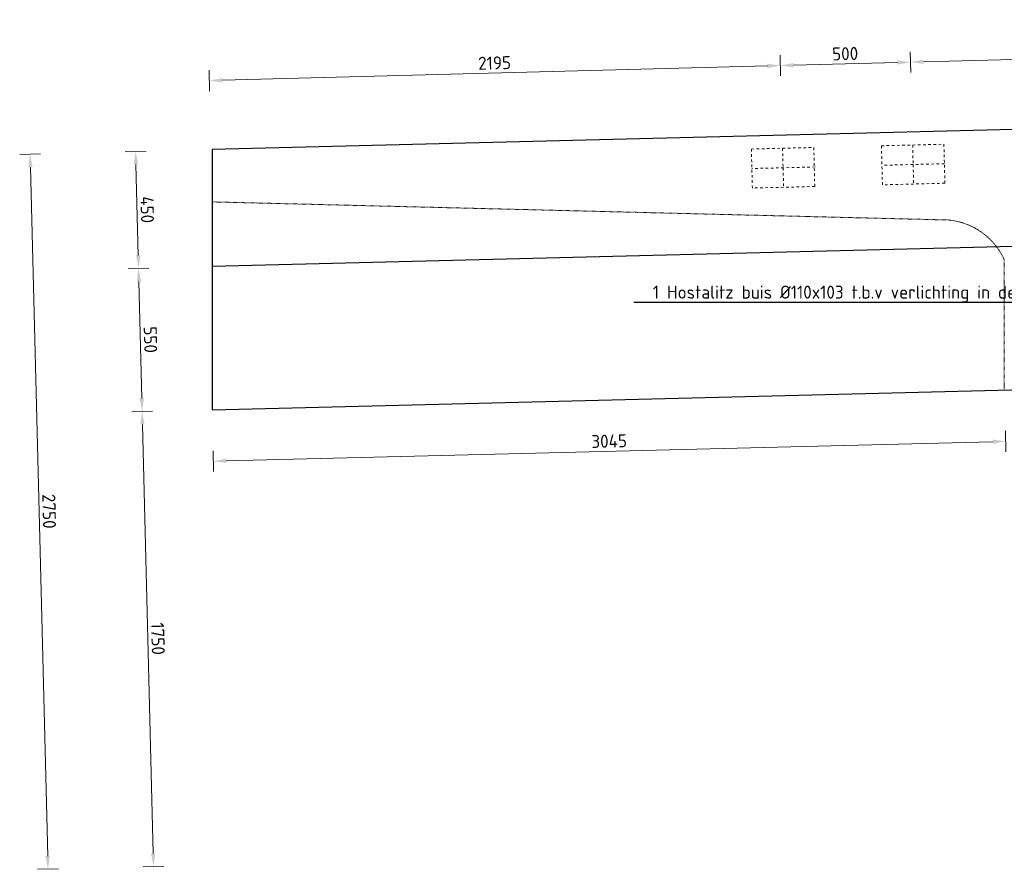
# Model space of a CAD drawing. Header units: millimetres. Extents: x -8028558 to 327273, y -63352 to 83293.
# Tile 192 of 195: x 285380 to 289164, y 22443 to 25709. Entities that reach past the tile are written whole.
import ezdxf
from ezdxf import colors
from ezdxf.entities.mleader import LeaderData, LeaderLine
from ezdxf.math import Vec2, Vec3

# ---------------------------------------------------------------- set-up
doc = ezdxf.new("R2010")
doc.units = ezdxf.units.MM
doc.linetypes.add('NLCS-HIDDEN', pattern=[4, 2, -2])
doc.linetypes.add('ZZ-HIDDEN-SO', pattern=[4, 2, -2])
for name, color, linetype, lineweight in [('B-CO-BC-BETONVORM-GD', 90, 'Continuous', 25), ('B-CO-BC-BETONVORM-GN', 10, 'ZZ-HIDDEN-SO', 13), ('B-CO-BC-VOORSPANNING-GN', 190, 'NLCS-HIDDEN', 13), ('X-XX-AL-M', 7, 'Continuous', 18), ('X-XX-AL-VERWIJZING-T25', 7, 'Continuous', 25)]:
    doc.layers.add(name, color=color, linetype=linetype, lineweight=lineweight)
doc.styles.add('NLCS-ISO-MM20-T25', font='NLCS-ISO.ttf', dxfattribs={"height": 50})
doc.dimstyles.new('NLCS-MM20-T25-PIJL_L0_H4', dxfattribs={"dimscale": 20, "dimtxt": 2.5, "dimasz": 2.5, "dimexe": 2, "dimexo": 2, "dimgap": 0.7, "dimtad": 1, "dimdec": 0, "dimzin": 0, "dimdsep": 46, "dimtxsty": 'NLCS-ISO-MM20-T25', "dimcen": 0, "dimdle": 2, "dimclrd": 256, "dimclre": 256, "dimclrt": 256, "dimadec": 4, "dimazin": 0, "dimtfac": 1, "dimtdec": 3, "dimtofl": 0, "dimtmove": 0, "dimatfit": 3, "dimfxl": 2, "dimfxlon": 1, "dimtfillclr": 256, "dimtolj": 1, "dimtzin": 0, "dimlwd": -1, "dimlwe": -1, "dimarcsym": 0})

# ---------------------------------------------------------------- blocks, each defined once
blk = doc.blocks.new('*D1156')
at = {"layer": 'X-XX-AL-M', "transparency": 16777216}
for p, q in [((285865.6, 25203.9), (285785.7, 25201.9)), ((285826.9, 25152.9), (285835.6, 24803.1)), ((285876.9, 24754.2), (285796.9, 24752.2))]:
    blk.add_line(p, q, dxfattribs=at)
for points in [[(285835.2, 25153.1), (285818.6, 25152.7), (285825.7, 25202.9)], [(285844, 24803.4), (285827.3, 24802.9), (285836.9, 24753.2)]]:
    blk.add_solid(points, dxfattribs=at)
at = {"layer": 'X-XX-AL-M', "transparency": 16777216, "insert": (285870.3, 24979), "char_height": 50, "attachment_point": 5, "rotation": 271.4322, "style": 'NLCS-ISO-MM20-T25'}
blk.add_mtext('\\A1;450', dxfattribs=at)
blk = doc.blocks.new('*D943')
at = {"layer": 'X-XX-AL-M', "transparency": 16777216}
for p, q in [((289167.7, 24128), (289169.7, 24048.1)), ((286174.1, 24013.3), (289118.7, 24086.8)), ((286123.1, 24052), (286125.1, 23972))]:
    blk.add_line(p, q, dxfattribs=at)
for points in [[(289118.5, 24095.1), (289118.9, 24078.5), (289168.7, 24088.1)], [(286173.9, 24021.6), (286174.3, 24005), (286124.1, 24012)]]:
    blk.add_solid(points, dxfattribs=at)
at = {"layer": 'X-XX-AL-M', "transparency": 16777216, "insert": (287645.4, 24089), "char_height": 50, "attachment_point": 5, "rotation": 1.4305, "style": 'NLCS-ISO-MM20-T25'}
blk.add_mtext('\\A1;3045', dxfattribs=at)
blk = doc.blocks.new('*D945')
at = {"layer": 'X-XX-AL-M', "transparency": 16777216}
for p, q in [((285460.2, 25193.7), (285380.2, 25191.7)), ((285421.4, 25142.8), (285487.7, 22493.6)), ((285528.9, 22444.6), (285448.9, 22442.6))]:
    blk.add_line(p, q, dxfattribs=at)
for points in [[(285429.8, 25143), (285413.1, 25142.6), (285420.2, 25192.7)], [(285496, 22493.8), (285479.3, 22493.4), (285488.9, 22443.6)]]:
    blk.add_solid(points, dxfattribs=at)
at = {"layer": 'X-XX-AL-M', "transparency": 16777216, "insert": (285493.5, 23819.2), "char_height": 50, "attachment_point": 5, "rotation": 271.4321, "style": 'NLCS-ISO-MM20-T25'}
blk.add_mtext('\\A1;2750', dxfattribs=at)
blk = doc.blocks.new('*D1789')
at = {"layer": 'X-XX-AL-M', "transparency": 16777216}
for p, q in [((290503.5, 25551.3), (290501.4, 25631.3)), ((288804.1, 25506.4), (288802, 25586.3)), ((290452.5, 25590), (288853, 25547.7))]:
    blk.add_line(p, q, dxfattribs=at)
for points in [[(290452.3, 25598.3), (290452.7, 25581.6), (290502.5, 25591.3)], [(288852.8, 25556), (288853.3, 25539.3), (288803.1, 25546.3)]]:
    blk.add_solid(points, dxfattribs=at)
at = {"layer": 'X-XX-AL-M', "transparency": 16777216, "insert": (289651.7, 25607.8), "char_height": 50, "attachment_point": 5, "rotation": 1.5152, "style": 'NLCS-ISO-MM20-T25'}
blk.add_mtext('\\A1;1700', dxfattribs=at)
blk = doc.blocks.new('*D1790')
at = {"layer": 'X-XX-AL-M', "transparency": 16777216}
for p, q in [((288804.1, 25506.4), (288802, 25586.3)), ((288304.3, 25493.1), (288302.2, 25573.1)), ((288753.1, 25545), (288353.2, 25534.5))]:
    blk.add_line(p, q, dxfattribs=at)
for points in [[(288353, 25542.8), (288353.4, 25526.1), (288303.2, 25533.1)], [(288752.9, 25553.4), (288753.3, 25536.7), (288803.1, 25546.3)]]:
    blk.add_solid(points, dxfattribs=at)
at = {"layer": 'X-XX-AL-M', "transparency": 16777216, "insert": (288552.1, 25578.7), "char_height": 50, "attachment_point": 5, "rotation": 1.5152, "style": 'NLCS-ISO-MM20-T25'}
blk.add_mtext('\\A1;500', dxfattribs=at)
blk = doc.blocks.new('*D1791')
at = {"layer": 'X-XX-AL-M', "transparency": 16777216}
for p, q in [((288304.3, 25493.1), (288302.2, 25573.1)), ((286109.9, 25435.1), (286107.8, 25515.1)), ((288253.3, 25531.8), (286158.9, 25476.4))]:
    blk.add_line(p, q, dxfattribs=at)
for points in [[(288253, 25540.1), (288253.5, 25523.5), (288303.2, 25533.1)], [(286158.6, 25484.7), (286159.1, 25468.1), (286108.9, 25475.1)]]:
    blk.add_solid(points, dxfattribs=at)
at = {"layer": 'X-XX-AL-M', "transparency": 16777216, "insert": (287205, 25543.1), "char_height": 50, "attachment_point": 5, "rotation": 1.5152, "style": 'NLCS-ISO-MM20-T25'}
blk.add_mtext('\\A1;2195', dxfattribs=at)
blk = doc.blocks.new('*D1803')
at = {"layer": 'X-XX-AL-M', "transparency": 16777216}
for p, q in [((285876.9, 24754.2), (285796.9, 24752.2)), ((285838.1, 24703.2), (285849.4, 24253.2)), ((285890.6, 24204.2), (285810.7, 24202.2))]:
    blk.add_line(p, q, dxfattribs=at)
for points in [[(285846.5, 24703.4), (285829.8, 24703), (285836.9, 24753.2)], [(285857.7, 24253.4), (285841.1, 24253), (285850.6, 24203.2)]]:
    blk.add_solid(points, dxfattribs=at)
at = {"layer": 'X-XX-AL-M', "transparency": 16777216, "insert": (285882.8, 24479.2), "char_height": 50, "attachment_point": 5, "rotation": 271.4322, "style": 'NLCS-ISO-MM20-T25'}
blk.add_mtext('\\A1;550', dxfattribs=at)
blk = doc.blocks.new('*D1804')
at = {"layer": 'X-XX-AL-M', "transparency": 16777216}
for p, q in [((285890.6, 24204.2), (285810.7, 24202.2)), ((285851.9, 24153.2), (285893.1, 22503.8)), ((285934.4, 22454.8), (285854.4, 22452.8))]:
    blk.add_line(p, q, dxfattribs=at)
for points in [[(285860.2, 24153.4), (285843.6, 24153), (285850.6, 24203.2)], [(285901.5, 22504), (285884.8, 22503.6), (285894.4, 22453.8)]]:
    blk.add_solid(points, dxfattribs=at)
at = {"layer": 'X-XX-AL-M', "transparency": 16777216, "insert": (285911.5, 23329.5), "char_height": 50, "attachment_point": 5, "rotation": 271.4322, "style": 'NLCS-ISO-MM20-T25'}
blk.add_mtext('\\A1;1750', dxfattribs=at)

msp = doc.modelspace()

# ---------------------------------------------------------------- linework, layer by layer
at = {"layer": 'B-CO-BC-BETONVORM-GD', "flags": 128}
for points in [[(306087.9, 25709.5), (286119.2, 25210.2)], [(306087.9, 25259.3), (286119.2, 24760.2)], [(286119.2, 25210.2), (286119.2, 24760.2)], [(286119.2, 24760.2), (286119.2, 24209.9)], [(286119.2, 24209.9), (306087.9, 24709.6)]]:
    msp.add_lwpolyline(points, dxfattribs=at)
at = {"layer": 'B-CO-BC-BETONVORM-GN', "flags": 128}
for points in [[(286119.2, 25008.9), (288948.3, 24939.3)], [(289163.7, 24285.9), (289163.7, 24786.3)]]:
    msp.add_lwpolyline(points, dxfattribs=at)
msp.add_lwpolyline([(288948.3, 24939.3, -0.270688), (289163.7, 24786.3)], format="xyb", dxfattribs=at)
at = {"layer": 'B-CO-BC-VOORSPANNING-GN', "ltscale": 5, "flags": 128}
for points in [[(288191.8, 25212.1), (288311.8, 25215.1)], [(288195.5, 25062.1), (288191.8, 25212.1)], [(288311.8, 25215.1), (288431.7, 25218.1)], [(288311.8, 25215.1), (288313.6, 25140.1)], [(288431.7, 25218.1), (288435.5, 25068.1)], [(288691.6, 25224.6), (288811.6, 25227.6)], [(288695.4, 25074.6), (288691.6, 25224.6)], [(288811.6, 25227.6), (288931.6, 25230.6)], [(288811.6, 25227.6), (288813.5, 25152.6)], [(288931.6, 25230.6), (288935.3, 25080.6)], [(288436.6, 25143.2), (288193.7, 25137.1)], [(288313.6, 25140.1), (288315.5, 25065.1)], [(288933.4, 25155.6), (288693.5, 25149.6)], [(288813.5, 25152.6), (288815.3, 25077.6)], [(288435.5, 25068.1), (288195.5, 25062.1)], [(288935.3, 25080.6), (288695.4, 25074.6)]]:
    msp.add_lwpolyline(points, dxfattribs=at)

# ---------------------------------------------------------------- dimensions: what is measured, and where the dimension line sits
at = {"layer": 'X-XX-AL-M'}
for base, p1, p2, angle, picture, middle in [((288803.1, 25546.3), (290512.9, 25195.1), (288813.5, 25152.6), 1.5152, '*D1789', (289651.7, 25607.8)), ((286108.9, 25475.1), (288313.6, 25140.1), (286119.2, 25085.2), 1.5152, '*D1791', (287205, 25543.1)), ((288303.2, 25533.1), (288813.5, 25152.6), (288313.6, 25140.1), 1.5152, '*D1790', (288552.1, 25578.7)), ((285488.9, 22443.6), (286119.2, 25210.2), (289163.7, 22535.5), 91.4321, '*D945', (285493.5, 23819.2)), ((285836.9, 24753.2), (286119.2, 25210.2), (286119.2, 24760.2), 271.4322, '*D1156', (285870.3, 24979)), ((285850.6, 24203.2), (286119.2, 24760.2), (286119.2, 24209.9), 271.4322, '*D1803', (285882.8, 24479.2)), ((285894.4, 22453.8), (286119.2, 24209.9), (289163.7, 22535.5), 271.4322, '*D1804', (285911.5, 23329.5))]:
    dim = msp.add_linear_dim(base=base, p1=p1, p2=p2, angle=angle, dimstyle='NLCS-MM20-T25-PIJL_L0_H4', dxfattribs=at)
    dim.commit()
    dim.dimension.update_dxf_attribs({"geometry": picture, "text_midpoint": middle})
dim = msp.add_aligned_dim(p1=(286119.2, 24209.9), p2=(289163.7, 24285.9), distance=-197.9, dimstyle='NLCS-MM20-T25-PIJL_L0_H4', dxfattribs=at)
dim.commit()
dim.dimension.update_dxf_attribs({"geometry": '*D943', "text_midpoint": (287645.4, 24089)})

# ---------------------------------------------------------------- leaders
at = {"layer": 'X-XX-AL-VERWIJZING-T25'}
ml = msp.add_multileader_mtext('Standard', dxfattribs=at)
ml.set_content('1 Hostalitz buis Ø110x103 t.b.v verlichting in de koker ', color=256, style='NLCS-ISO-MM20-T25')
ml.set_leader_properties(color=256, linetype='ByLayer', lineweight=-1)
ml.build(insert=Vec2(0, 0))
ml.multileader.update_dxf_attribs({"text_left_attachment_type": 5, "text_right_attachment_type": 5, "dogleg_length": 50, "arrow_head_size": 50})
ctx = ml.context
ctx.base_point, ctx.char_height, ctx.arrow_head_size, ctx.landing_gap_size, ctx.plane_origin = Vec3(287795, 24621.9), 50, 50, 18, Vec3(290111.3, 24186.6)
ctx.left_attachment, ctx.right_attachment = 5, 5
notes = []
notes.append((ctx, [(0, (1, 1, 0), (289531, 24621.9), (-1, 0), 50, [(0, [(290111.3, 24186.6)], 0, [])])]))
ctx.mtext.insert, ctx.mtext.flow_direction = Vec3(287813, 24686.9), 5
for ctx, leaders in notes:
    for number, flags, end, landing, length, lines in leaders:
        leader = LeaderData()
        leader.index, (leader.has_last_leader_line, leader.has_dogleg_vector, leader.attachment_direction) = number, flags
        leader.last_leader_point, leader.dogleg_vector, leader.dogleg_length = Vec3(end), Vec3(landing), length
        for number, points, colour, breaks in lines:
            line = LeaderLine()
            line.index, line.vertices, line.color, line.breaks = number, Vec3.list(points), colors.encode_raw_color(colour), breaks
            leader.lines.append(line)
        ctx.leaders.append(leader)

doc.saveas('drawing.dxf')
